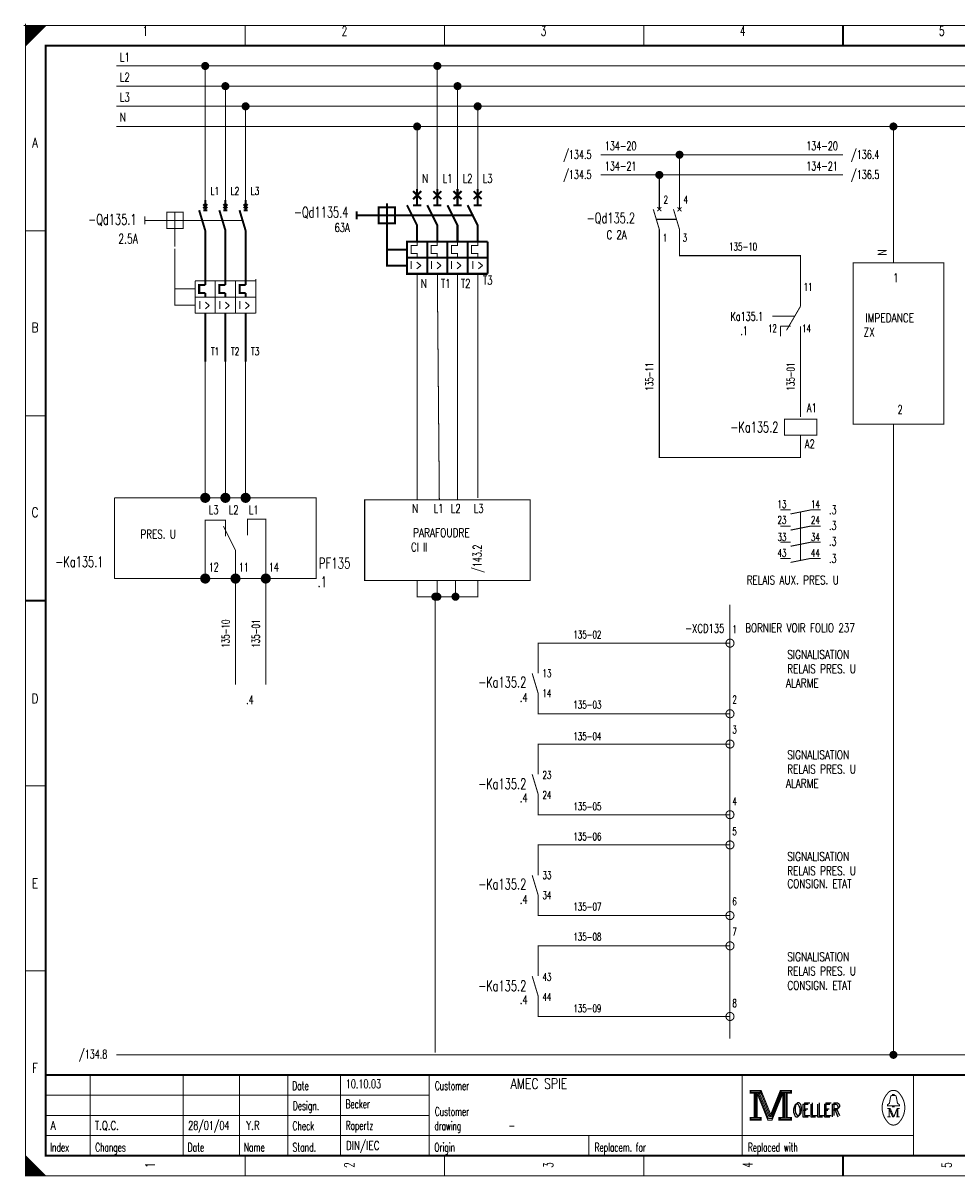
# Model space of a CAD drawing. Header units: centimetres. Extents: x 0 to 491, y -1040 to 69.
# Tile 125 of 181: x 250 to 273, y -520 to -491. Entities that reach past the tile are written whole.
import ezdxf
from ezdxf.enums import TextEntityAlignment as Align

# ---------------------------------------------------------------- set-up
doc = ezdxf.new("R2010")
doc.units = ezdxf.units.CM
doc.header["$MEASUREMENT"] = 0
doc.linetypes.add('GESTRICHELT', pattern=[3.75, 3, -0.75])
doc.linetypes.add('STRICH-PUNKT', pattern=[4.7, 3, -0.75, 0.2, -0.75])
doc.layers.get('0').update_dxf_attribs({"color": 9, "linetype": 'CONTINUOUS'})
doc.styles.get("Standard").update_dxf_attribs({"font": 'romans.shx', "bigfont": 'TXT.shx'})

# ---------------------------------------------------------------- blocks, each defined once
blk = doc.blocks.new('BCIRCLE_FILLED')
at = {"color": 0, "linetype": 'Continuous', "const_width": 1, "flags": 128}
blk.add_lwpolyline([(0.5, 0, 1), (-0.5, 0, 1)], format="xyb", close=True, dxfattribs=at)

msp = doc.modelspace()

# ---------------------------------------------------------------- linework, layer by layer
at = {"color": 7}
for points, const_width in [([(249.95, -491.5), (250.05, -491.5)], 0.025), ([(249.95, -491.5), (250.05, -491.5)], 0.025), ([(249.95, -491.5), (250.05, -491.5)], 0.025), ([(249.95, -491.5), (250.05, -491.5)], 0.025), ([(249.95, -491.5), (250.05, -491.5)], 0.025), ([(249.95, -491.5), (250.05, -491.5)], 0.025), ([(249.95, -491.5), (250.05, -491.5)], 0.025), ([(249.95, -491.5), (250.05, -491.5)], 0.025), ([(249.95, -491.5), (250.05, -491.5)], 0.025), ([(249.95, -491.5), (250.05, -491.5)], 0.025), ([(249.95, -491.5), (250.05, -491.5)], 0.025), ([(249.95, -491.5), (250.05, -491.5)], 0.025), ([(249.95, -491.5), (250.05, -491.5)], 0.025), ([(249.95, -491.5), (250.05, -491.5)], 0.025), ([(250, -491.45), (250, -491.55)], 0.025), ([(250, -491.45), (250, -491.55)], 0.025), ([(250, -491.45), (250, -491.55)], 0.025), ([(250, -491.45), (250, -491.55)], 0.025), ([(250, -491.45), (250, -491.55)], 0.025), ([(250, -491.45), (250, -491.55)], 0.025), ([(250, -491.45), (250, -491.55)], 0.025), ([(250, -491.45), (250, -491.55)], 0.025), ([(250, -491.45), (250, -491.55)], 0.025), ([(250, -491.45), (250, -491.55)], 0.025), ([(250, -491.45), (250, -491.55)], 0.025), ([(250, -491.45), (250, -491.55)], 0.025), ([(250, -491.45), (250, -491.55)], 0.025), ([(250, -491.45), (250, -491.55)], 0.025), ([(255.438, -491.5), (255.438, -492)], 0.025), ([(260.375, -491.5), (260.375, -492)], 0.025), ([(265.312, -491.5), (265.312, -492)], 0.025), ([(270.25, -492), (270.25, -491.5)], 0.05), ([(270.25, -491.5), (270.25, -492)], 0.025), ([(259.6, -495.6), (259.8, -495.8)], 0.05), ([(259.8, -495.6), (259.6, -495.8)], 0.05), ([(259.7, -495.55), (259.7, -495.95)], 0.05), ([(260.3, -495.6), (260.1, -495.8)], 0.05), ([(260.1, -495.6), (260.3, -495.8)], 0.05), ([(260.2, -495.55), (260.2, -495.95)], 0.05), ([(260.8, -495.6), (260.6, -495.8)], 0.05), ([(260.6, -495.6), (260.8, -495.8)], 0.05), ([(260.7, -495.55), (260.7, -495.95)], 0.05), ([(261.3, -495.6), (261.1, -495.8)], 0.05), ([(261.1, -495.6), (261.3, -495.8)], 0.05), ([(261.2, -495.55), (261.2, -495.95)], 0.05), ([(254.5, -495.925), (254.4, -496.025)], 0.05), ([(254.4, -495.925), (254.5, -496.025)], 0.05), ([(254.45, -495.825), (254.45, -496.075)], 0.05), ([(255, -495.925), (254.9, -496.025)], 0.05), ([(254.9, -495.925), (255, -496.025)], 0.05), ([(254.95, -496.075), (254.95, -495.825)], 0.05), ([(255.5, -495.925), (255.4, -496.025)], 0.05), ([(255.4, -495.925), (255.5, -496.025)], 0.05), ([(255.45, -495.825), (255.45, -496.075)], 0.05), ([(258.95, -495.9), (258.95, -496.4)], 0.05), ([(259.6, -495.95), (259.8, -495.95)], 0.05), ([(260.1, -495.95), (260.3, -495.95)], 0.05), ([(260.6, -495.95), (260.8, -495.95)], 0.05), ([(261.1, -495.95), (261.3, -495.95)], 0.05), ([(265.75, -496), (265.65, -496.1)], 0.025), ([(265.65, -496), (265.75, -496.1)], 0.025), ([(266.25, -496), (266.15, -496.1)], 0.025), ([(266.15, -496), (266.25, -496.1)], 0.025), ([(252.95, -496.225), (252.95, -496.425)], 0.025), ([(253.7, -496.125), (253.7, -496.525)], 0.025), ([(254.3, -496.075), (254.45, -496.575)], 0.05), ([(254.4, -496.075), (254.5, -496.075)], 0.05), ([(254.8, -496.075), (254.95, -496.575)], 0.05), ([(254.9, -496.075), (255, -496.075)], 0.05), ([(255.3, -496.075), (255.45, -496.575)], 0.05), ([(255.4, -496.075), (255.5, -496.075)], 0.05), ([(258.2, -496.1), (258.2, -496.3)], 0.05), ([(258.75, -496.2), (259.15, -496.2)], 0.05), ([(265.55, -496.05), (265.7, -496.55)], 0.025), ([(266.05, -496.05), (266.2, -496.55)], 0.025), ([(253.5, -496.325), (253.9, -496.325)], 0.025), ([(254.45, -496.575), (254.45, -497.925)], 0.05), ([(254.95, -496.575), (254.95, -497.925)], 0.05), ([(255.45, -496.575), (255.45, -497.925)], 0.05), ([(250, -496.583), (250.5, -496.583)], 0.025), ([(259.95, -496.85), (259.95, -497.65)], 0.05), ([(260.45, -496.85), (260.45, -497.65)], 0.05), ([(260.95, -496.85), (260.95, -497.65)], 0.05), ([(260.95, -496.85), (261.45, -496.85)], 0.05), ([(261.45, -496.85), (261.45, -497.65)], 0.05), ([(259.45, -497.25), (260.95, -497.25)], 0.05), ([(260.95, -497.25), (261.45, -497.25)], 0.05), ([(259.7, -497.65), (259.7, -503.25)], 0.025), ([(260.2, -497.65), (260.25, -503.25)], 0.025), ([(260.7, -497.65), (260.7, -503.25)], 0.025), ([(261.45, -497.65), (260.95, -497.65)], 0.05), ([(261.2, -497.65), (261.2, -503.2)], 0.025), ([(254.2, -497.825), (254.2, -498.625)], 0.025), ([(255.7, -497.825), (254.2, -497.825)], 0.025), ([(254.7, -497.825), (254.7, -498.625)], 0.025), ([(255.2, -497.825), (255.2, -498.625)], 0.025), ([(255.7, -497.775), (255.7, -497.875)], 0.025), ([(255.7, -497.825), (255.7, -498.625)], 0.025), ([(254.2, -498.225), (255.7, -498.225)], 0.025), ([(254.45, -498.125), (254.45, -498.225)], 0.05), ([(254.95, -498.225), (254.95, -498.125)], 0.05), ([(255.45, -498.125), (255.45, -498.225)], 0.05), ([(269.2, -498.2), (269.2, -498.45)], 0.025), ([(269.2, -498.45), (268.85, -499.05)], 0.025), ([(254.2, -498.625), (255.7, -498.625)], 0.025), ([(254.45, -498.625), (254.45, -499.825)], 0.05), ([(254.95, -498.625), (254.95, -499.825)], 0.05), ([(255.45, -498.625), (255.45, -499.825)], 0.05), ([(268.7, -499.2), (268.7, -498.95)], 0.025), ([(268.7, -498.95), (268.95, -498.95)], 0.025), ([(269.2, -499.2), (269.2, -498.95)], 0.025), ([(250, -501.167), (250.5, -501.167)], 0.025), ([(252.2, -503.2), (252.2, -505.2)], 0.025), ([(268.7, -503.5), (268.95, -503.5)], 0.025), ([(254.95, -504), (254.9, -503.9)], 0.025), ([(254.95, -504), (254.95, -504.15)], 0.025), ([(268.7, -503.9), (268.95, -503.9)], 0.025), ([(268.7, -504.3), (268.95, -504.3)], 0.025), ([(268.7, -504.7), (268.95, -504.7)], 0.025), ([(250.5, -505.75), (250, -505.75)], 0.05), ([(250, -505.75), (250.5, -505.75)], 0.025), ([(250, -510.333), (250.5, -510.333)], 0.025), ([(250, -514.917), (250.5, -514.917)], 0.025), ([(262.55, -515.05), (262.7, -515.55)], 0.025), ([(290, -517.5), (250.5, -517.5)], 0.05), ([(251.6, -519.5), (251.6, -517.5)], 0.025), ([(253.9, -519.5), (253.9, -517.5)], 0.025), ([(255.3, -519.5), (255.3, -517.5)], 0.025), ([(256.5, -517.5), (256.5, -519.5)], 0.025), ([(257.8, -517.5), (257.8, -519.5)], 0.025), ([(260, -517.5), (260, -519.5)], 0.025), ([(267.75, -517.5), (267.75, -519.5)], 0.025), ([(272, -517.5), (272, -519.5)], 0.025), ([(250.5, -518), (260, -518)], 0.025), ([(268.15, -517.95), (268.4, -518.58)], 0.025), ([(268.47, -518.51), (268.7, -517.94)], 0.025), ([(271.46, -518.01), (271.55, -518.01)], 0.025), ([(250.5, -518.5), (260, -518.5)], 0.025), ([(268.4, -518.58), (268.46, -518.58)], 0.025), ([(271.35, -518.33), (271.42, -518.33)], 0.025), ([(271.39, -518.54), (271.43, -518.54)], 0.025), ([(271.42, -518.33), (271.51, -518.54)], 0.025), ([(271.51, -518.54), (271.59, -518.33)], 0.025), ([(271.65, -518.54), (271.57, -518.54)], 0.025), ([(271.59, -518.54), (271.59, -518.33)], 0.025), ([(271.59, -518.33), (271.65, -518.33)], 0.025), ([(271.61, -518.33), (271.61, -518.54)], 0.025), ([(250.5, -519), (272, -519)], 0.025), ([(263.95, -519), (263.95, -519.5)], 0.025), ([(255.438, -520), (255.438, -519.5)], 0.025), ([(260.375, -520), (260.375, -519.5)], 0.025), ([(265.312, -520), (265.312, -519.5)], 0.025), ([(270.25, -519.5), (270.25, -520)], 0.05), ([(270.25, -520), (270.25, -519.5)], 0.025), ([(250.475, -520), (250.475, -519.975)], 0.025)]:
    msp.add_lwpolyline(points, dxfattribs=dict(at, const_width=const_width))
at = {"color": 7, "flags": 128}
for points, const_width in [([(250, -505.75), (250, -491.5), (290.5, -491.5), (290.5, -520), (250, -520), (250, -505.75)], 0.025), ([(250, -491.5), (250.5, -491.5), (250, -492), (250, -491.5)], 0.025), ([(250.025, -491.5), (250.025, -491.975), (250.05, -491.95), (250.05, -491.5), (250.075, -491.5), (250.075, -491.925), (250.1, -491.9), (250.1, -491.5), (250.125, -491.5), (250.125, -491.875), (250.15, -491.85), (250.15, -491.5), (250.175, -491.5), (250.175, -491.825), (250.2, -491.8)], 0.025), ([(250.2, -491.8), (250.2, -491.5), (250.225, -491.5), (250.225, -491.775), (250.25, -491.75), (250.25, -491.5), (250.275, -491.5), (250.275, -491.725), (250.3, -491.7), (250.3, -491.5), (250.325, -491.5), (250.325, -491.675), (250.35, -491.65), (250.35, -491.5), (250.375, -491.5)], 0.025), ([(250.375, -491.5), (250.375, -491.625), (250.4, -491.6), (250.4, -491.5), (250.425, -491.5), (250.425, -491.575), (250.45, -491.55), (250.45, -491.5), (250.475, -491.5), (250.475, -491.525)], 0.025), ([(285.5, -492.5), (252.25, -492.5)], 0.025), ([(254.45, -495.825), (254.45, -492.5)], 0.025), ([(260.2, -495.55), (260.2, -492.5)], 0.025), ([(285.5, -493), (252.25, -493)], 0.025), ([(254.95, -495.825), (254.95, -493)], 0.025), ([(260.7, -495.55), (260.7, -493)], 0.025), ([(285.5, -493.5), (252.25, -493.5)], 0.025), ([(255.45, -495.825), (255.45, -493.5)], 0.025), ([(261.2, -495.55), (261.2, -493.5)], 0.025), ([(285.5, -494), (252.25, -494)], 0.025), ([(259.7, -495.55), (259.7, -494)], 0.025), ([(271.5, -497.375), (271.5, -494)], 0.025), ([(270.25, -494.7), (264.25, -494.7)], 0.025), ([(266.2, -494.7), (266.2, -496.05)], 0.025), ([(270.25, -495.2), (264.25, -495.2)], 0.025), ([(265.7, -495.2), (265.7, -496.05)], 0.025), ([(259.45, -495.95), (259.7, -496.45), (259.7, -496.85)], 0.05), ([(259.95, -495.95), (260.2, -496.45), (260.2, -496.85)], 0.05), ([(260.45, -495.95), (260.7, -496.45), (260.7, -496.85)], 0.05), ([(260.95, -495.95), (261.2, -496.45), (261.2, -496.85)], 0.05), ([(259.7, -496.45), (259.7, -496.95), (259.55, -496.95), (259.55, -497.15), (259.7, -497.15), (259.7, -497.25)], 0.025), ([(260.2, -496.45), (260.2, -496.95), (260.05, -496.95), (260.05, -497.15), (260.2, -497.15), (260.2, -497.25)], 0.025), ([(260.7, -496.45), (260.7, -496.95), (260.55, -496.95), (260.55, -497.15), (260.7, -497.15), (260.7, -497.25)], 0.025), ([(261.2, -496.45), (261.2, -496.95), (261.05, -496.95), (261.05, -497.15), (261.2, -497.15), (261.2, -497.25)], 0.025), ([(269.2, -501.65), (269.2, -502.2), (265.7, -502.2), (265.7, -496.55)], 0.025), ([(269.2, -498.2), (269.2, -497.2), (266.2, -497.2), (266.2, -496.55)], 0.025), ([(254.45, -497.925), (254.3, -497.925), (254.3, -498.125), (254.45, -498.125)], 0.05), ([(254.95, -497.925), (254.8, -497.925), (254.8, -498.125), (254.95, -498.125)], 0.05), ([(255.45, -497.925), (255.3, -497.925), (255.3, -498.125), (255.45, -498.125)], 0.05), ([(269.2, -499.2), (269.2, -501.2)], 0.025), ([(254.45, -503.2), (254.45, -499.825)], 0.025), ([(254.95, -503.2), (254.95, -499.825)], 0.025), ([(255.45, -503.2), (255.45, -499.825)], 0.025), ([(252.2, -503.2), (257.2, -503.2), (257.2, -505.2), (252.2, -505.2)], 0.025), ([(268.95, -503.6), (269.45, -503.5), (269.7, -503.5)], 0.025), ([(254.45, -505.2), (254.45, -503.75), (254.95, -503.75), (254.95, -504)], 0.025), ([(254.95, -504), (255.2, -504.5), (255.2, -505.1)], 0.025), ([(255.95, -505.075), (255.95, -503.725), (255.5, -503.725), (255.5, -504.125)], 0.025), ([(268.95, -504), (269.45, -503.9), (269.7, -503.9)], 0.025), ([(268.95, -504.4), (269.45, -504.3), (269.7, -504.3)], 0.025), ([(268.95, -504.8), (269.45, -504.7), (269.7, -504.7)], 0.025), ([(255.2, -507.825), (255.2, -505.2)], 0.025), ([(255.95, -507.825), (255.95, -505.2)], 0.025), ([(262.7, -515.05), (262.7, -514.3), (267.45, -514.3)], 0.025), ([(267.45, -516.05), (262.7, -516.05), (262.7, -515.55)], 0.025), ([(267.95, -517.88), (267.95, -517.95), (268.05, -517.95), (268.05, -518.55), (267.95, -518.55), (267.95, -518.62), (268.22, -518.62), (268.22, -518.55), (268.12, -518.55), (268.12, -517.95), (268.22, -517.95), (268.22, -517.88), (267.95, -517.88)], 0.025), ([(268.07, -517.93), (268.07, -518.57), (268.1, -518.57), (268.1, -517.93)], 0.025), ([(268.12, -517.95), (268.39, -518.62), (268.49, -518.62), (268.76, -517.95)], 0.025), ([(268.18, -517.95), (268.42, -518.54), (268.46, -518.54)], 0.025), ([(268.22, -517.88), (268.46, -518.48), (268.7, -517.88)], 0.025), ([(268.22, -517.95), (268.44, -518.51), (268.47, -518.51)], 0.025), ([(268.46, -518.58), (268.49, -518.58), (268.74, -517.95)], 0.025), ([(268.46, -518.54), (268.48, -518.54), (268.72, -517.95)], 0.025), ([(268.76, -517.95), (268.76, -518.55), (268.66, -518.55), (268.66, -518.62), (268.71, -518.62)], 0.025), ([(268.7, -517.88), (268.7, -517.95), (268.8, -517.95), (268.8, -518.55), (268.7, -518.55), (268.7, -518.62), (268.97, -518.62), (268.97, -518.55), (268.87, -518.55), (268.87, -517.95), (268.97, -517.95), (268.97, -517.88), (268.7, -517.88)], 0.025), ([(268.78, -517.93), (268.78, -518.57), (268.83, -518.57), (268.83, -517.93), (268.85, -517.93), (268.85, -518.57)], 0.025), ([(271.48, -518.01), (271.48, -517.98), (271.52, -517.98), (271.52, -518.01)], 0.025), ([(271.48, -518.26), (271.35, -518.26), (271.35, -518.24), (271.4, -518.2), (271.43, -518.04)], 0.025), ([(271.52, -518.26), (271.65, -518.26), (271.65, -518.24), (271.6, -518.2), (271.57, -518.04)], 0.025), ([(271.39, -518.33), (271.39, -518.54), (271.35, -518.54)], 0.025), ([(271.39, -518.33), (271.48, -518.54), (271.51, -518.54)], 0.025), ([(250, -519.5), (250, -520), (250.5, -520), (250, -519.5), (250.025, -519.525), (250.025, -520), (250.05, -520), (250.05, -519.55), (250.075, -519.575), (250.075, -520), (250.1, -520), (250.1, -519.6), (250.125, -519.625), (250.125, -520), (250.15, -520)], 0.025), ([(250.15, -520), (250.15, -519.65), (250.175, -519.675), (250.175, -520), (250.2, -520), (250.2, -519.7), (250.225, -519.725), (250.225, -520), (250.25, -520), (250.25, -519.75), (250.275, -519.775), (250.275, -520), (250.3, -520), (250.3, -519.8), (250.325, -519.825)], 0.025), ([(250.325, -519.825), (250.325, -520), (250.35, -520), (250.35, -519.85), (250.375, -519.875), (250.375, -520), (250.4, -520), (250.4, -519.9), (250.425, -519.925), (250.425, -520), (250.45, -520), (250.45, -519.95), (250.475, -519.975)], 0.025)]:
    msp.add_lwpolyline(points, dxfattribs=dict(at, const_width=const_width))
for points, const_width in [([(250, -491.5), (290.5, -491.5), (290.5, -520), (250, -520)], 0.025), ([(250.5, -492), (290, -492), (290, -519.5), (250.5, -519.5)], 0.05), ([(250.5, -492), (290, -492), (290, -519.5), (250.5, -519.5)], 0.025), ([(258.75, -496.4), (259.15, -496.4), (259.15, -496), (258.75, -496)], 0.05), ([(253.5, -496.525), (253.9, -496.525), (253.9, -496.125), (253.5, -496.125)], 0.025), ([(259.45, -497.65), (260.95, -497.65), (260.95, -496.85), (259.45, -496.85)], 0.05), ([(270.5, -497.375), (272.75, -497.375), (272.75, -501.375), (270.5, -501.375)], 0.025), ([(268.8, -501.65), (269.6, -501.65), (269.6, -501.25), (268.8, -501.25)], 0.025), ([(258.4, -503.25), (262.5, -503.25), (262.5, -505.25), (258.4, -505.25)], 0.025), ([(267.97, -517.9), (268.2, -517.9), (268.2, -517.93), (267.97, -517.93)], 0.025), ([(268.72, -517.9), (268.95, -517.9), (268.95, -517.93), (268.72, -517.93)], 0.025), ([(271.48, -518.26), (271.52, -518.26), (271.52, -518.29), (271.48, -518.29)], 0.025), ([(267.97, -518.57), (268.2, -518.57), (268.2, -518.6), (267.97, -518.6)], 0.025), ([(268.68, -518.57), (268.95, -518.57), (268.95, -518.6), (268.68, -518.6)], 0.025)]:
    msp.add_lwpolyline(points, close=True, dxfattribs=dict(at, const_width=const_width))
at = {"color": 7, "linetype": 'GESTRICHELT'}
for points, const_width in [([(258.2, -496.2), (258.75, -496.2)], 0.05), ([(259.15, -496.2), (260.6, -496.2)], 0.05), ([(260.55, -496.2), (261.1, -496.2)], 0.05), ([(252.95, -496.325), (253.5, -496.325)], 0.025), ([(253.7, -496.525), (253.7, -496.975)], 0.025), ([(253.9, -496.325), (255.35, -496.325)], 0.025), ([(265.625, -496.3), (266.125, -496.3)], 0.025), ([(258.95, -497.05), (259.45, -497.05)], 0.05), ([(254.2, -498.025), (253.7, -498.025)], 0.025), ([(269.05, -498.7), (268.5, -498.7)], 0.025), ([(269.2, -504.75), (269.2, -503.55)], 0.025)]:
    msp.add_lwpolyline(points, dxfattribs=dict(at, const_width=const_width))
at = {"color": 7, "linetype": 'GESTRICHELT', "flags": 128}
for points, const_width in [([(258.95, -496.4), (258.95, -497.45), (259.45, -497.45)], 0.05), ([(254.2, -498.425), (253.7, -498.425), (253.7, -497.025)], 0.025)]:
    msp.add_lwpolyline(points, dxfattribs=dict(at, const_width=const_width))
at = {"color": 7, "linetype": 'STRICH-PUNKT', "const_width": 0.025, "flags": 128}
for points in [[(271.5, -517), (271.5, -501.375)], [(261.2, -505.25), (261.2, -505.65), (259.7, -505.65), (259.7, -505.25)], [(260.2, -505.65), (260.2, -505.25)], [(260.65, -505.65), (260.65, -505.25)], [(260.15, -516.95), (260.15, -505.65)], [(286.75, -517), (252.25, -517)]]:
    msp.add_lwpolyline(points, dxfattribs=at)
at = {"color": 7, "flags": 128}
for points, const_width in [([(254.55, -503.2, 1), (254.35, -503.2, 1)], 0.05), ([(254.5, -503.2, 1), (254.4, -503.2, 1)], 0.05), ([(255.05, -503.2, 1), (254.85, -503.2, 1)], 0.05), ([(255, -503.2, 1), (254.9, -503.2, 1)], 0.05), ([(255.55, -503.2, 1), (255.35, -503.2, 1)], 0.05), ([(255.5, -503.2, 1), (255.4, -503.2, 1)], 0.05), ([(254.475, -503.2, 1), (254.425, -503.2, 1)], 0.05), ([(254.975, -503.2, 1), (254.925, -503.2, 1)], 0.05), ([(255.475, -503.2, 1), (255.425, -503.2, 1)], 0.05), ([(254.55, -505.2, 1), (254.35, -505.2, 1)], 0.05), ([(254.5, -505.2, 1), (254.4, -505.2, 1)], 0.05), ([(255.3, -505.2, 1), (255.1, -505.2, 1)], 0.05), ([(255.25, -505.2, 1), (255.15, -505.2, 1)], 0.05), ([(256.05, -505.2, 1), (255.85, -505.2, 1)], 0.05), ([(256, -505.2, 1), (255.9, -505.2, 1)], 0.05), ([(254.475, -505.2, 1), (254.425, -505.2, 1)], 0.05), ([(255.225, -505.2, 1), (255.175, -505.2, 1)], 0.05), ([(255.975, -505.2, 1), (255.925, -505.2, 1)], 0.05), ([(267.55, -509.3, 1), (267.35, -509.3, 1)], 0.025), ([(267.55, -511.05, 1), (267.35, -511.05, 1)], 0.025), ([(267.55, -514.3, 1), (267.35, -514.3, 1)], 0.025), ([(267.55, -516.05, 1), (267.35, -516.05, 1)], 0.025)]:
    msp.add_lwpolyline(points, format="xyb", close=True, dxfattribs=dict(at, const_width=const_width))
at = {"color": 7, "linetype": 'STRICH-PUNKT', "const_width": 0.025}
msp.add_lwpolyline([(267.45, -505.85), (267.45, -516.6)], dxfattribs=at)
at = {"color": 4, "const_width": 0.025, "flags": 128}
for points in [[(262.7, -507.55), (262.7, -506.8), (267.45, -506.8)], [(267.45, -508.55), (262.7, -508.55), (262.7, -508.05)]]:
    msp.add_lwpolyline(points, dxfattribs=at)
for points in [[(267.55, -506.8, 1), (267.35, -506.8, 1)], [(267.55, -508.55, 1), (267.35, -508.55, 1)]]:
    msp.add_lwpolyline(points, format="xyb", close=True, dxfattribs=at)
at = {"color": 4, "const_width": 0.025}
msp.add_lwpolyline([(262.55, -507.55), (262.7, -508.05)], dxfattribs=at)
at = {"color": 1, "const_width": 0.025, "flags": 128}
for points in [[(262.7, -510.05), (262.7, -509.3), (267.45, -509.3)], [(267.45, -511.05), (262.7, -511.05), (262.7, -510.55)]]:
    msp.add_lwpolyline(points, dxfattribs=at)
at = {"color": 1, "const_width": 0.025}
msp.add_lwpolyline([(262.55, -510.05), (262.7, -510.55)], dxfattribs=at)
at = {"color": 216, "const_width": 0.025, "flags": 128}
for points in [[(267.55, -511.8, 1), (267.35, -511.8, 1)], [(267.55, -513.55, 1), (267.35, -513.55, 1)]]:
    msp.add_lwpolyline(points, format="xyb", close=True, dxfattribs=at)
for points in [[(262.7, -512.55), (262.7, -511.8), (267.45, -511.8)], [(267.45, -513.55), (262.7, -513.55), (262.7, -513.05)]]:
    msp.add_lwpolyline(points, dxfattribs=at)
at = {"color": 216, "const_width": 0.025}
msp.add_lwpolyline([(262.55, -512.55), (262.7, -513.05)], dxfattribs=at)
at = {"color": 7, "const_width": 0.025, "flags": 128}
for points in [[(271.35, -517.961, 0.373815), (271.349, -518.657, 0.373815)], [(271.649, -517.96, 0.530775), (271.351, -517.959, 0.530775)], [(271.46, -518.01, 0.414214), (271.43, -518.04, 0.414214)], [(271.57, -518.04, 0.414214), (271.54, -518.01, 0.414214)], [(271.65, -518.66, 0.378582), (271.646, -517.956, 0.378582)], [(271.35, -518.66, 0.532213), (271.649, -518.661, 0.532213)]]:
    msp.add_lwpolyline(points, format="xyb", dxfattribs=at)

# ---------------------------------------------------------------- block references
at = {"color": 7, "xscale": 0.1, "yscale": 0.1, "zscale": 0.1}
for p in [(254.45, -492.5), (260.2, -492.5), (254.95, -493), (260.7, -493), (255.45, -493.5), (261.2, -493.5), (259.7, -494), (271.5, -494), (266.2, -494.7), (265.7, -495.2), (260.15, -505.65), (260.2, -505.65), (260.65, -505.65), (271.5, -517)]:
    msp.add_blockref('BCIRCLE_FILLED', p, dxfattribs=at)

# ---------------------------------------------------------------- texts
at = {"color": 7}
for s, height, width, p in [('1', 0.238, 0.672, (252.965, -491.514)), ('2', 0.238, 0.672, (257.899, -491.514)), ('3', 0.238, 0.672, (262.832, -491.514)), ('4', 0.238, 0.672, (267.766, -491.514)), ('5', 0.238, 0.672, (272.699, -491.514)), ('A', 0.238, 0.76, (250.233, -494.283)), ('2.5A', 0.2381, 0.7, (252.54, -496.661)), ('C 2A', 0.2143, 0.722, (264.642, -496.575)), ('I >', 0.1905, 0.717333, (259.673, -497.335)), ('I >', 0.1905, 0.717333, (260.17, -497.335)), ('I >', 0.1905, 0.717333, (260.667, -497.335)), ('I >', 0.1905, 0.717333, (261.2, -497.335)), ('B', 0.238, 0.76, (250.233, -498.861)), ('.1', 0.2143, 0.684, (267.801, -498.953)), ('C', 0.238, 0.76, (250.233, -503.439)), ('PRES. U', 0.2143, 0.741714, (253.285, -503.993)), ('-Ka135.1', 0.2619, 0.68, (251.333, -504.653)), ('D', 0.238, 0.76, (250.233, -508.053)), ('.4', 0.2143, 0.684, (255.556, -508.095)), ('E', 0.238, 0.76, (250.233, -512.632)), ('F', 0.238, 0.76, (250.233, -517.21))]:
    msp.add_text(s, height=height, dxfattribs=dict(at, width=width)).set_placement(p, align=Align.TOP_CENTER)
for s, height, width, p in [('L1', 0.2143, 0.716, (252.337, -492.174)), ('L2', 0.2143, 0.716, (252.337, -492.671)), ('L3', 0.2143, 0.716, (252.337, -493.168)), ('N', 0.214, 0.76, (252.334, -493.665)), ('134-20', 0.2143, 0.676, (264.351, -494.375)), ('/136.4', 0.2143, 0.68, (270.452, -494.588)), ('134-21', 0.2143, 0.676, (264.351, -494.872)), ('/136.5', 0.2143, 0.68, (270.452, -495.085)), ('1', 0.191, 0.672, (265.783, -496.661)), ('3', 0.191, 0.672, (266.28, -496.661)), ('1', 0.214, 0.672, (271.497, -497.64)), ('N', 0.214, 0.76, (259.787, -497.782)), ('T1', 0.2143, 0.716, (260.288, -497.782)), ('T2', 0.2143, 0.716, (260.785, -497.782)), ('I >', 0.1905, 0.717333, (254.289, -498.329)), ('I >', 0.1905, 0.717333, (254.785, -498.329)), ('I >', 0.1905, 0.717333, (255.282, -498.329)), ('IMPEDANCE', 0.2143, 0.76, (270.805, -498.634)), ('ZX', 0.2143, 0.76, (270.759, -498.989)), ('2', 0.214, 0.672, (271.604, -500.905)), ('A2', 0.2143, 0.716, (269.303, -501.757)), ('L3', 0.2143, 0.716, (254.537, -503.39)), ('L2', 0.2143, 0.716, (255.034, -503.39)), ('L1', 0.2143, 0.716, (255.531, -503.39)), ('N', 0.214, 0.76, (259.574, -503.354)), ('L1', 0.2143, 0.716, (260.109, -503.354)), ('L2', 0.2143, 0.716, (260.535, -503.354)), ('L3', 0.2143, 0.716, (261.103, -503.354)), ('13', 0.1905, 0.672, (268.627, -503.262)), ('.3', 0.2143, 0.684, (269.903, -503.39)), ('.3', 0.2143, 0.684, (269.903, -503.39)), ('23', 0.1905, 0.672, (268.627, -503.652)), ('PARAFOUDRE', 0.2143, 0.76, (259.6, -503.958)), ('.3', 0.2143, 0.684, (269.903, -503.78)), ('.3', 0.2143, 0.684, (269.903, -503.78)), ('33', 0.1905, 0.672, (268.627, -504.078)), ('.3', 0.2143, 0.684, (269.903, -504.171)), ('.3', 0.2143, 0.684, (269.903, -504.171)), ('Cl II', 0.2143, 0.7152, (259.549, -504.313)), ('43', 0.1905, 0.672, (268.627, -504.469)), ('12', 0.2143, 0.672, (254.537, -504.809)), ('11', 0.2143, 0.672, (255.282, -504.809)), ('14', 0.2143, 0.672, (256.028, -504.809)), ('PF135', 0.2619, 0.7072, (257.263, -504.689)), ('.3', 0.2143, 0.684, (269.903, -504.597)), ('.3', 0.2143, 0.684, (269.903, -504.597)), ('RELAIS AUX. PRES. U', 0.21431, 0.743158, (267.865, -505.129)), ('.1', 0.2619, 0.684, (257.236, -505.15)), ('BORNIER VOIR FOLIO 237', 0.21431, 0.743158, (267.828, -506.315)), ('135-08', 0.1905, 0.676, (263.569, -513.981)), ('SIGNALISATION', 0.21431, 0.76, (268.868, -514.463)), ('RELAIS PRES. U', 0.21431, 0.746286, (268.869, -514.818)), ('43', 0.1905, 0.672, (262.807, -514.974)), ('CONSIGN. ETAT', 0.21431, 0.750154, (268.871, -515.173)), ('44', 0.1905, 0.672, (262.807, -515.471)), ('135-09', 0.1905, 0.676, (263.569, -515.755)), ('Date', 0.2143, 0.64, (256.605, -517.658)), ('Customer', 0.2143, 0.62, (260.14, -517.658)), ('Design.', 0.2143, 0.636571, (256.619, -518.154)), ('OELLER', 0.3096, 0.76, (268.996, -518.225)), ('OELLER', 0.3096, 0.76, (268.996, -518.225)), ('OELLER', 0.3096, 0.76, (269.032, -518.19)), ('Customer', 0.2143, 0.62, (260.14, -518.296)), ('Check', 0.2143, 0.632, (256.612, -518.651)), ('drawing', 0.2143, 0.6, (260.133, -518.651)), ('Index', 0.2143, 0.632, (250.609, -519.184)), ('Changes', 0.2143, 0.622857, (251.726, -519.184)), ('Date', 0.2143, 0.64, (254.015, -519.184)), ('Name', 0.2143, 0.64, (255.404, -519.184)), ('Stand.', 0.2143, 0.642667, (256.612, -519.184)), ('Origin', 0.2143, 0.626667, (260.127, -519.184)), ('Replacem. for', 0.21431, 0.627077, (264.097, -519.184)), ('Replaced with', 0.21431, 0.619692, (267.895, -519.184))]:
    msp.add_text(s, height=height, dxfattribs=dict(at, width=width)).set_placement(p, align=Align.TOP_LEFT)
for s, height, width, p in [('134-20', 0.2143, 0.676, (270.123, -494.375)), ('/134.5', 0.2143, 0.68, (264.021, -494.588)), ('/134.5', 0.2143, 0.68, (264.021, -495.085)), ('134-21', 0.2143, 0.676, (270.123, -494.872)), ('-Qd1135.4', 0.2619, 0.679111, (257.996, -495.993)), ('-Qd135.1', 0.2619, 0.68, (252.749, -496.171)), ('-Qd135.2', 0.2619, 0.68, (265.1, -496.135)), ('63A', 0.2143, 0.701333, (258.029, -496.398)), ('Ka135.1', 0.2143, 0.677714, (268.274, -498.598)), ('-Ka135.2', 0.2619, 0.68, (268.65, -501.317)), ('14', 0.1905, 0.672, (269.675, -503.262)), ('24', 0.1905, 0.672, (269.675, -503.652)), ('34', 0.1905, 0.672, (269.675, -504.078)), ('44', 0.1905, 0.672, (269.675, -504.469)), ('-Ka135.2', 0.2619, 0.68, (262.404, -515.159)), ('.4', 0.2143, 0.684, (262.436, -515.528)), ('.4', 0.2143, 0.684, (262.436, -515.528)), ('/134.8', 0.2143, 0.68, (252.025, -516.877))]:
    msp.add_text(s, height=height, dxfattribs=dict(at, width=width)).set_placement(p, align=Align.TOP_RIGHT)
for s, height, width, p in [('N', 0.214, 0.76, (259.82, -495.461)), ('L1', 0.2143, 0.716, (260.331, -495.461)), ('L2', 0.2143, 0.716, (260.828, -495.461)), ('L3', 0.2143, 0.716, (261.324, -495.461)), ('L1', 0.1905, 0.716, (254.581, -495.749)), ('L2', 0.1905, 0.716, (255.078, -495.749)), ('L3', 0.1905, 0.716, (255.575, -495.749)), ('2', 0.191, 0.672, (265.805, -495.962)), ('4', 0.191, 0.672, (266.302, -495.962)), ('135-10', 0.1905, 0.676, (267.428, -497.129)), ('T3', 0.2143, 0.716, (261.331, -497.981)), ('11', 0.1905, 0.672, (269.275, -498.127)), ('14', 0.1905, 0.672, (269.239, -499.156)), ('T1', 0.1905, 0.716, (254.588, -499.724)), ('T2', 0.1905, 0.716, (255.085, -499.724)), ('T3', 0.1905, 0.716, (255.582, -499.724)), ('A1', 0.2143, 0.716, (269.352, -501.14)), ('3', 0.191, 0.672, (267.509, -509.094)), ('4', 0.191, 0.672, (267.509, -510.869)), ('7', 0.191, 0.672, (267.509, -514.098)), ('8', 0.191, 0.672, (267.509, -515.873)), ('10.10.03', 0.2143, 0.678, (257.934, -517.892)), ('AMEC SPIE', 0.2619, 0.752889, (262.016, -517.923)), ('Becker', 0.2143, 0.626667, (257.927, -518.389)), ('A', 0.214, 0.76, (250.621, -518.921)), ('T.Q.C.', 0.2143, 0.728, (251.716, -518.921)), ('28/01/04', 0.2143, 0.678, (254.029, -518.921)), ('Y.R', 0.2143, 0.738667, (255.467, -518.921)), ('Ropertz', 0.2143, 0.622857, (257.932, -518.921)), ('-', 0.214, 0.696, (261.965, -518.921)), ('DIN/IEC', 0.2143, 0.750857, (257.935, -519.418))]:
    msp.add_text(s, height=height, dxfattribs=dict(at, width=width)).set_placement(p, align=Align.BOTTOM_LEFT)
for s, height, width, p in [('N', 0.214, 0.76, (271.393, -497.197)), ('135-11', 0.1905, 0.676, (265.606, -500.545)), ('135-01', 0.1905, 0.676, (269.106, -500.545)), ('135-10', 0.1905, 0.676, (255.106, -506.913)), ('135-01', 0.1905, 0.676, (255.856, -506.913))]:
    msp.add_text(s, height=height, rotation=90, dxfattribs=dict(at, width=width)).set_placement(p, align=Align.BOTTOM_LEFT)
at = {"color": 7, "width": 0.672}
msp.add_text('12', height=0.1905, dxfattribs=at).set_placement((268.61, -499.156), align=Align.BOTTOM_RIGHT)
at = {"color": 7, "width": 0.68}
msp.add_text('/143.2', height=0.2143, rotation=90, dxfattribs=at).set_placement((261.082, -505.058), align=Align.TOP_LEFT)
at = {"color": 4}
for s, height, width, p in [('135-02', 0.1905, 0.676, (263.569, -506.492)), ('SIGNALISATION', 0.21431, 0.76, (268.868, -506.974)), ('RELAIS PRES. U', 0.21431, 0.746286, (268.869, -507.329)), ('13', 0.1905, 0.672, (262.807, -507.45)), ('ALARME', 0.2143, 0.76, (268.835, -507.684)), ('14', 0.1905, 0.672, (262.807, -507.947)), ('135-03', 0.1905, 0.676, (263.569, -508.231))]:
    msp.add_text(s, height=height, dxfattribs=dict(at, width=width)).set_placement(p, align=Align.TOP_LEFT)
at = {"color": 4, "width": 0.713143}
msp.add_text('-XCD135', height=0.2143, dxfattribs=at).set_placement((267.311, -506.605), align=Align.BOTTOM_RIGHT)
at = {"color": 4, "width": 0.672}
for s, p in [('1', (267.509, -506.61)), ('2', (267.509, -508.349))]:
    msp.add_text(s, height=0.191, dxfattribs=at).set_placement(p, align=Align.BOTTOM_LEFT)
at = {"color": 4}
for s, height, width, p in [('-Ka135.2', 0.2619, 0.68, (262.404, -507.635)), ('.4', 0.2143, 0.684, (262.436, -508.039)), ('.4', 0.2143, 0.684, (262.436, -508.039))]:
    msp.add_text(s, height=height, dxfattribs=dict(at, width=width)).set_placement(p, align=Align.TOP_RIGHT)
at = {"color": 1}
for s, height, width, p in [('135-04', 0.1905, 0.676, (263.569, -509.012)), ('SIGNALISATION', 0.21431, 0.76, (268.868, -509.459)), ('23', 0.1905, 0.672, (262.807, -509.97)), ('RELAIS PRES. U', 0.21431, 0.746286, (268.869, -509.814)), ('ALARME', 0.2143, 0.76, (268.835, -510.169)), ('24', 0.1905, 0.672, (262.807, -510.467)), ('135-05', 0.1905, 0.676, (263.569, -510.751))]:
    msp.add_text(s, height=height, dxfattribs=dict(at, width=width)).set_placement(p, align=Align.TOP_LEFT)
for s, height, width, p in [('-Ka135.2', 0.2619, 0.68, (262.404, -510.155)), ('.4', 0.2143, 0.684, (262.436, -510.524)), ('.4', 0.2143, 0.684, (262.436, -510.524))]:
    msp.add_text(s, height=height, dxfattribs=dict(at, width=width)).set_placement(p, align=Align.TOP_RIGHT)
at = {"color": 216, "width": 0.672}
for s, p in [('5', (267.509, -511.614)), ('6', (267.509, -513.353))]:
    msp.add_text(s, height=0.191, dxfattribs=at).set_placement(p, align=Align.BOTTOM_LEFT)
at = {"color": 216}
for s, height, width, p in [('135-06', 0.1905, 0.676, (263.569, -511.496)), ('SIGNALISATION', 0.21431, 0.76, (268.868, -511.979)), ('33', 0.1905, 0.672, (262.807, -512.454)), ('RELAIS PRES. U', 0.21431, 0.746286, (268.869, -512.334)), ('CONSIGN. ETAT', 0.21431, 0.750154, (268.871, -512.653)), ('34', 0.1905, 0.672, (262.807, -512.951)), ('135-07', 0.1905, 0.676, (263.569, -513.235))]:
    msp.add_text(s, height=height, dxfattribs=dict(at, width=width)).set_placement(p, align=Align.TOP_LEFT)
for s, height, width, p in [('-Ka135.2', 0.2619, 0.68, (262.404, -512.639)), ('.4', 0.2143, 0.684, (262.436, -513.044)), ('.4', 0.2143, 0.684, (262.436, -513.044))]:
    msp.add_text(s, height=height, dxfattribs=dict(at, width=width)).set_placement(p, align=Align.TOP_RIGHT)
at = {"color": 7, "width": 0.672}
for s, p in [('1', (252.965, -519.73)), ('2', (257.899, -519.73)), ('3', (262.832, -519.73)), ('4', (267.766, -519.73)), ('5', (272.699, -519.73))]:
    msp.add_text(s, height=0.238, rotation=90, dxfattribs=at).set_placement(p, align=Align.TOP_CENTER)

doc.saveas('drawing.dxf')
